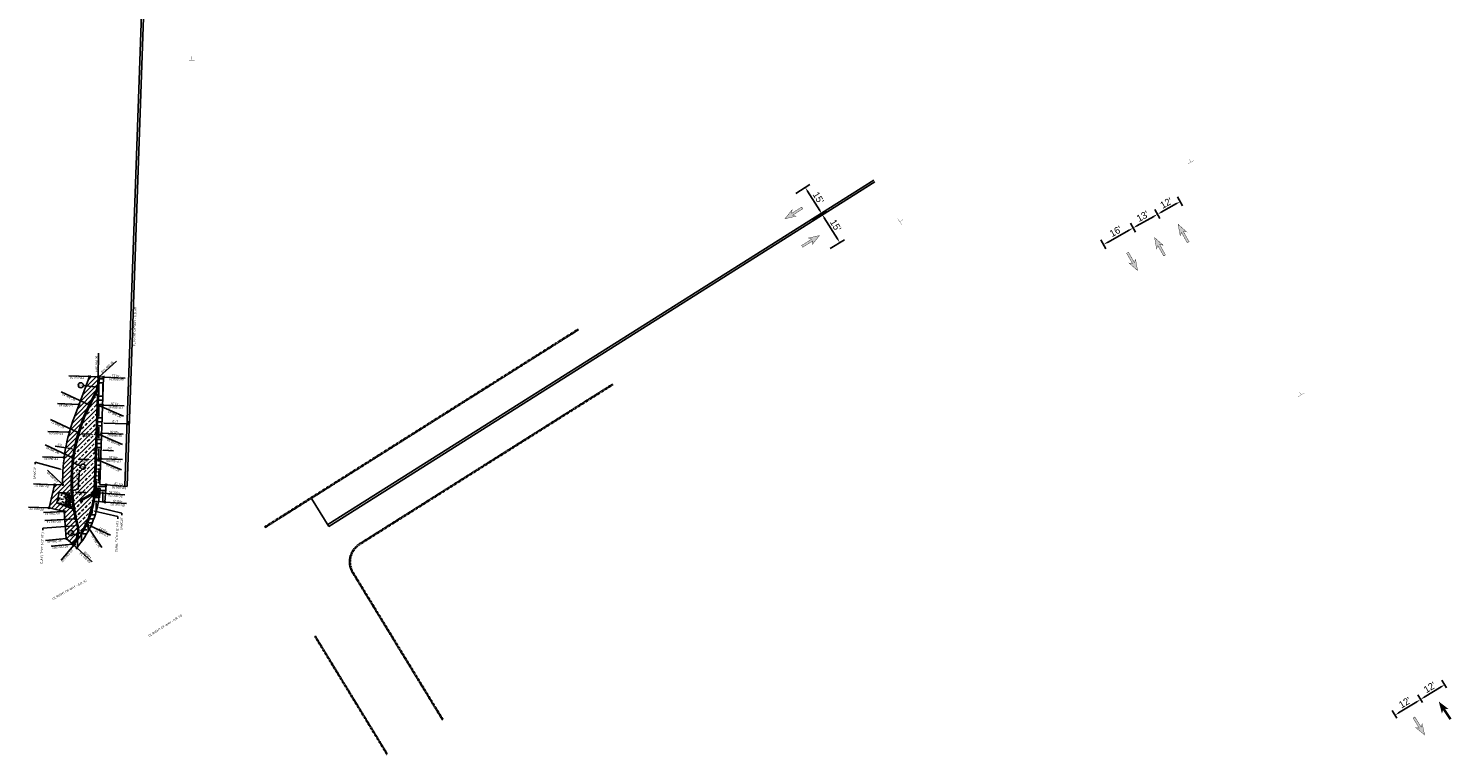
# Model space of a CAD drawing. Header units: feet. Extents: x 158973 to 165016, y 286824 to 289770.
# Tile 1 of 10: x 161341 to 162001, y 288298 to 288634. Entities that reach past the tile are written whole.
import ezdxf
from ezdxf import colors
from ezdxf.entities.mleader import LeaderData, LeaderLine
from ezdxf.math import Vec2, Vec3

# ---------------------------------------------------------------- set-up
doc = ezdxf.new("R2010")
doc.units = ezdxf.units.FT
doc.header["$MEASUREMENT"] = 0
doc.linetypes.add('OhDOT_USTN1', pattern=[0.055, 0.014, -0.041])
doc.linetypes.add('OhDOT_USTN3', pattern=[0.22, 0.165, -0.055])
doc.layers.add('DR_P_Storm_Sewer', color=1, linetype='Continuous', true_color=0xff0000)
for name, color, linetype in [('DT_P_Spot_Elevations', 7, 'Continuous'), ('MT_P_Cells', 7, 'Continuous'), ('MT_P_Temp_Road', 30, 'Continuous'), ('MT_P_Text', 7, 'Continuous'), ('PM_X_Edge_Line', 51, 'Continuous'), ('PV_P_Text', 8, 'Continuous'), ('PV_X_Curb', 23, 'OhDOT_USTN1'), ('PV_X_EOP', 27, 'OhDOT_USTN3'), ('SC_Shading1', 247, 'Continuous')]:
    doc.layers.add(name, color=color, linetype=linetype)
doc.styles.add('Slanted-Normal', font='font31.shx', dxfattribs={"height": 0.1})
doc.styles.get("Standard").update_dxf_attribs({"font": 'arial.ttf'})
doc.styles.add('Style-font31', font='font31.shx')
doc.dimstyles.new('COEC', dxfattribs={"dimscale": 13.9, "dimtxt": 0.18, "dimasz": 0.18, "dimexe": 0.18, "dimexo": 0.0625, "dimgap": 0.09, "dimtad": 1, "dimzin": 0, "dimdsep": 46, "dimtxsty": 'Standard', "dimcen": 0.09, "dimclrd": 256, "dimclre": 256, "dimclrt": 256, "dimaunit": 1, "dimadec": 4, "dimazin": 0, "dimtfac": 1, "dimtofl": 0, "dimtmove": 0, "dimatfit": 3, "dimfxl": 1, "dimtolj": 1, "dimtzin": 0, "dimlwd": -1, "dimlwe": -1, "dimarcsym": 0})

# ---------------------------------------------------------------- blocks, each defined once
blk = doc.blocks.new('*D1088')
at = {"layer": 'Defpoints', "color": 0, "transparency": 16777216}
for p in [(161696.27, 288557.32, 1919.99), (161709.27, 288548.23), (161704.02, 288544.94, 1919.99)]:
    blk.add_point(p, dxfattribs=at)
at = {"layer": 'MT_P_Text', "transparency": 16777216}
for p, q in [((161697.12, 288557.85), (161703.64, 288561.93)), ((161702.58, 288558.91), (161708.21, 288549.93)), ((161704.86, 288545.47), (161711.39, 288549.56))]:
    blk.add_line(p, q, dxfattribs=at)
for points in [[(161702.87, 288559.09), (161702.3, 288558.73), (161701.52, 288560.61)], [(161708.49, 288550.11), (161707.93, 288549.75), (161709.27, 288548.23)]]:
    blk.add_solid(points, dxfattribs=at)
at = {"layer": 'MT_P_Text', "transparency": 16777216, "insert": (161707.6, 288555.8), "char_height": 3.2, "attachment_point": 5, "rotation": 302.05354, "style": 'Style-font31'}
blk.add_mtext("\\A1;15'", dxfattribs=at)
blk = doc.blocks.new('*D1089')
at = {"layer": 'Defpoints', "color": 0, "transparency": 16777216}
for p in [(161704.02, 288544.94, 959.84), (161717.54, 288535.03), (161712.28, 288531.74, 959.84)]:
    blk.add_point(p, dxfattribs=at)
at = {"layer": 'MT_P_Text', "transparency": 16777216}
for p, q in [((161704.86, 288545.47), (161711.39, 288549.56)), ((161710.33, 288546.54), (161716.47, 288536.73)), ((161713.13, 288532.27), (161719.65, 288536.36))]:
    blk.add_line(p, q, dxfattribs=at)
for points in [[(161710.61, 288546.72), (161710.05, 288546.36), (161709.27, 288548.23)], [(161716.76, 288536.91), (161716.19, 288536.55), (161717.54, 288535.03)]]:
    blk.add_solid(points, dxfattribs=at)
at = {"layer": 'MT_P_Text', "transparency": 16777216, "insert": (161715.61, 288543.01), "char_height": 3.2, "attachment_point": 5, "rotation": 302.05354, "style": 'Style-font31'}
blk.add_mtext("\\A1;15'", dxfattribs=at)
blk = doc.blocks.new('*D1093')
at = {"layer": 'Defpoints', "color": 0, "transparency": 16777216}
for p in [(161998.07, 288330.01), (161999.49, 288327.7, 1919.56), (161988.27, 288320.82, 1919.56)]:
    blk.add_point(p, dxfattribs=at)
at = {"layer": 'MT_P_Text', "transparency": 16777216}
for p, q in [((161998.97, 288328.55), (161996.76, 288332.14)), ((161987.75, 288321.67), (161985.55, 288325.26)), ((161988.56, 288324.17), (161996.37, 288328.96))]:
    blk.add_line(p, q, dxfattribs=at)
for points in [[(161988.38, 288324.46), (161988.73, 288323.89), (161986.85, 288323.13)], [(161996.19, 288329.25), (161996.54, 288328.68), (161998.07, 288330.01)]]:
    blk.add_solid(points, dxfattribs=at)
at = {"layer": 'MT_P_Text', "transparency": 16777216, "insert": (161991.1, 288328.78), "char_height": 3.2, "attachment_point": 5, "rotation": 31.51495, "style": 'Style-font31'}
blk.add_mtext("\\A1;12'", dxfattribs=at)
blk = doc.blocks.new('*D1094')
at = {"layer": 'Defpoints', "color": 0, "transparency": 16777216}
for p in [(161986.85, 288323.13), (161988.27, 288320.82, 1919.56), (161976.44, 288313.56, 1919.56)]:
    blk.add_point(p, dxfattribs=at)
at = {"layer": 'MT_P_Text', "transparency": 16777216}
for p, q in [((161987.75, 288321.67), (161985.55, 288325.26)), ((161975.92, 288314.42), (161973.71, 288318.01)), ((161976.73, 288316.92), (161985.15, 288322.08))]:
    blk.add_line(p, q, dxfattribs=at)
for points in [[(161976.55, 288317.2), (161976.9, 288316.64), (161975.02, 288315.87)], [(161984.97, 288322.37), (161985.32, 288321.8), (161986.85, 288323.13)]]:
    blk.add_solid(points, dxfattribs=at)
at = {"layer": 'MT_P_Text', "transparency": 16777216, "insert": (161979.58, 288321.72), "char_height": 3.2, "attachment_point": 5, "rotation": 31.51495, "style": 'Style-font31'}
blk.add_mtext("\\A1;12'", dxfattribs=at)
blk = doc.blocks.new('*D1095')
at = {"layer": 'Defpoints', "color": 0, "transparency": 16777216}
for p in [(161853.56, 288541.81), (161855.14, 288538.97, 1919.56), (161841.48, 288531.31, 1919.56)]:
    blk.add_point(p, dxfattribs=at)
at = {"layer": 'MT_P_Text', "transparency": 16777216}
for p, q in [((161854.66, 288539.85), (161852.33, 288543.99)), ((161840.99, 288532.19), (161838.67, 288536.33)), ((161841.64, 288535.13), (161851.81, 288540.83))]:
    blk.add_line(p, q, dxfattribs=at)
for points in [[(161851.65, 288541.12), (161851.97, 288540.54), (161853.56, 288541.81)], [(161841.47, 288535.42), (161841.8, 288534.83), (161839.89, 288534.15)]]:
    blk.add_solid(points, dxfattribs=at)
at = {"layer": 'MT_P_Text', "transparency": 16777216, "insert": (161845.45, 288540.25), "char_height": 3.2, "attachment_point": 5, "rotation": 29.28021, "style": 'Style-font31'}
blk.add_mtext("\\A1;16'", dxfattribs=at)
blk = doc.blocks.new('*D1096')
at = {"layer": 'Defpoints', "color": 0, "transparency": 16777216}
for p in [(161864.92, 288548.18), (161866.51, 288545.34, 1919.56), (161855.14, 288538.97, 1919.56)]:
    blk.add_point(p, dxfattribs=at)
at = {"layer": 'MT_P_Text', "transparency": 16777216}
for p, q in [((161866.02, 288546.22), (161863.69, 288550.36)), ((161854.66, 288539.85), (161852.33, 288543.99)), ((161855.3, 288542.79), (161863.17, 288547.2))]:
    blk.add_line(p, q, dxfattribs=at)
for points in [[(161863.01, 288547.49), (161863.34, 288546.91), (161864.92, 288548.18)], [(161855.14, 288543.08), (161855.46, 288542.49), (161853.56, 288541.81)]]:
    blk.add_solid(points, dxfattribs=at)
at = {"layer": 'MT_P_Text', "transparency": 16777216, "insert": (161857.96, 288547.26), "char_height": 3.2, "attachment_point": 5, "rotation": 29.28021, "style": 'Style-font31'}
blk.add_mtext("\\A1;13'", dxfattribs=at)
blk = doc.blocks.new('*D1097')
at = {"layer": 'Defpoints', "color": 0, "transparency": 16777216}
for p in [(161875.43, 288554.08), (161877.02, 288551.24, 1919.56), (161866.51, 288545.34, 1919.56)]:
    blk.add_point(p, dxfattribs=at)
at = {"layer": 'MT_P_Text', "transparency": 16777216}
for p, q in [((161876.53, 288552.11), (161874.21, 288556.26)), ((161866.02, 288546.22), (161863.69, 288550.36)), ((161866.66, 288549.16), (161873.69, 288553.1))]:
    blk.add_line(p, q, dxfattribs=at)
for points in [[(161866.5, 288549.45), (161866.82, 288548.87), (161864.92, 288548.18)], [(161873.53, 288553.39), (161873.85, 288552.81), (161875.43, 288554.08)]]:
    blk.add_solid(points, dxfattribs=at)
at = {"layer": 'MT_P_Text', "transparency": 16777216, "insert": (161868.9, 288553.39), "char_height": 3.2, "attachment_point": 5, "rotation": 29.28021, "style": 'Style-font31'}
blk.add_mtext("\\A1;12'", dxfattribs=at)
blk = doc.blocks.new('*D1110')
at = {"layer": 'Defpoints', "color": 0, "transparency": 16777216}
for p in [(161358.33, 288438.77), (161362.27, 288438.08), (161362.46, 288439.17)]:
    blk.add_point(p, dxfattribs=at)
at = {"layer": 'PV_P_Text', "transparency": 16777216}
for p, q in [((161353.65, 288440.7), (161358.52, 288439.86)), ((161358.42, 288439.26), (161358.73, 288441.09)), ((161359.51, 288439.69), (161361.48, 288439.34)), ((161362.36, 288438.58), (161362.68, 288440.41))]:
    blk.add_line(p, q, dxfattribs=at)
for points in [[(161359.54, 288439.85), (161359.48, 288439.52), (161358.52, 288439.86)], [(161361.51, 288439.51), (161361.45, 288439.18), (161362.46, 288439.17)]]:
    blk.add_solid(points, dxfattribs=at)
at = {"layer": 'PV_P_Text', "transparency": 16777216, "insert": (161355.74, 288441.35), "char_height": 1, "attachment_point": 5, "rotation": 170.19321, "style": 'Style-font31'}
blk.add_mtext("\\A1;4.0'", dxfattribs=at)
blk = doc.blocks.new('*D1111')
at = {"layer": 'Defpoints', "color": 0, "transparency": 16777216}
for p in [(161372.86, 288437.71), (161374.86, 288437.64), (161374.9, 288438.74)]:
    blk.add_point(p, dxfattribs=at)
at = {"layer": 'PV_P_Text', "transparency": 16777216}
for p, q in [((161371.9, 288438.84), (161370.9, 288438.88)), ((161372.88, 288438.21), (161372.94, 288440.06)), ((161374.88, 288438.14), (161374.94, 288439.99)), ((161375.9, 288438.7), (161380.77, 288438.53))]:
    blk.add_line(p, q, dxfattribs=at)
for points in [[(161371.9, 288439.01), (161371.89, 288438.68), (161372.9, 288438.81)], [(161375.9, 288438.87), (161375.89, 288438.53), (161374.9, 288438.74)]]:
    blk.add_solid(points, dxfattribs=at)
at = {"layer": 'PV_P_Text', "transparency": 16777216, "insert": (161378.87, 288439.6), "char_height": 1, "attachment_point": 5, "rotation": 177.98341, "style": 'Style-font31'}
blk.add_mtext("\\A1;2.0'", dxfattribs=at)
blk = doc.blocks.new('500')
at = {"color": 0, "linetype": 'ByBlock'}
for p, q in [((-0.054, 0), (0.054, 0)), ((0, 0.054), (0, -0.054))]:
    blk.add_line(p, q, dxfattribs=at)
blk = doc.blocks.new('*D1112')
at = {"layer": 'Defpoints', "color": 0, "transparency": 16777216}
for p in [(161375.3, 288450.29), (161387.46, 288449.86), (161387.5, 288450.96)]:
    blk.add_point(p, dxfattribs=at)
at = {"layer": 'PV_P_Text', "transparency": 16777216}
for p, q in [((161375.32, 288450.79), (161375.39, 288452.63)), ((161376.34, 288451.35), (161386.5, 288450.99)), ((161387.48, 288450.36), (161387.54, 288452.2))]:
    blk.add_line(p, q, dxfattribs=at)
for points in [[(161376.35, 288451.51), (161376.33, 288451.18), (161375.34, 288451.38)], [(161386.51, 288451.16), (161386.5, 288450.82), (161387.5, 288450.96)]]:
    blk.add_solid(points, dxfattribs=at)
at = {"layer": 'PV_P_Text', "transparency": 16777216, "insert": (161381.46, 288452.17), "char_height": 1, "attachment_point": 5, "rotation": 177.98341, "style": 'Style-font31'}
blk.add_mtext("\\A1;12.2'", dxfattribs=at)

msp = doc.modelspace()

# ---------------------------------------------------------------- hatches: boundary and pattern name
at = {"layer": 'DR_P_Storm_Sewer'}
h = msp.add_hatch(color=256, dxfattribs=at)
h.dxf.hatch_style = 1
h.paths.add_polyline_path([(161372.281, 288420.543), (161373.777, 288420.432), (161373.556, 288417.441), (161372.06, 288417.551)])
at = {"layer": 'MT_P_Cells', "true_color": 0x00b3b3}
h = msp.add_hatch(color=132, dxfattribs=at)
h.dxf.hatch_style = 1
h.paths.add_polyline_path([(161692.09, 288546.088), (161697.249, 288547.27), (161695.745, 288547.787), (161700.407, 288550.706), (161699.876, 288551.554), (161695.215, 288548.635), (161695.406, 288550.213)])
h = msp.add_hatch(color=132, dxfattribs=at)
h.dxf.hatch_style = 1
h.paths.add_polyline_path([(161874.454, 288543.495), (161875.386, 288538.285), (161875.975, 288539.762), (161878.665, 288534.965), (161879.537, 288535.454), (161876.847, 288540.251), (161878.414, 288539.983)])
h = msp.add_hatch(color=132, dxfattribs=at)
h.dxf.hatch_style = 1
h.paths.add_polyline_path([(161708.148, 288538.343), (161702.989, 288537.161), (161704.493, 288536.644), (161699.831, 288533.725), (161700.362, 288532.878), (161705.023, 288535.797), (161704.832, 288534.218)])
h = msp.add_hatch(color=132, dxfattribs=at)
h.dxf.hatch_style = 1
h.paths.add_polyline_path([(161863.515, 288537.362), (161864.446, 288532.151), (161865.036, 288533.628), (161867.726, 288528.831), (161868.598, 288529.32), (161865.908, 288534.117), (161867.475, 288533.85)])
h = msp.add_hatch(color=132, dxfattribs=at)
h.dxf.hatch_style = 1
h.paths.add_polyline_path([(161855.65, 288522.06), (161854.718, 288527.27), (161854.129, 288525.793), (161851.439, 288530.59), (161850.567, 288530.101), (161853.257, 288525.304), (161851.69, 288525.572)])
h = msp.add_hatch(color=132, dxfattribs=at)
h.dxf.hatch_style = 1
h.paths.add_polyline_path([(161995.491, 288321.977), (161996.796, 288316.848), (161997.277, 288318.363), (162000.306, 288313.772), (162001.141, 288314.323), (161998.112, 288318.914), (161999.694, 288318.76)])
h = msp.add_hatch(color=132, dxfattribs=at)
h.dxf.hatch_style = 1
h.paths.add_polyline_path([(161988.778, 288306.714), (161987.645, 288311.884), (161987.114, 288310.385), (161984.239, 288315.074), (161983.386, 288314.551), (161986.261, 288309.862), (161984.684, 288310.069)])
at = {"layer": 'SC_Shading1'}
h = msp.add_hatch(dxfattribs=at)
h.set_pattern_fill('ANSI31', color=256, scale=12)
h.set_pattern_definition([(45, (-24.7496, -413.7936), (-1.060660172, 1.060660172), [])])
edge = h.paths.add_edge_path()
edge.add_line((161357.88, 288410.374), (161350.786, 288412.03))
edge.add_line((161350.786, 288412.03), (161353.287, 288422.742))
edge.add_line((161353.287, 288422.742), (161357.113, 288422.813))
edge.add_arc((161441.599, 288424.373), 84.5, 159.328365, 181.058055, ccw=False)
edge.add_line((161362.539, 288454.203), (161369.595, 288472.905))
edge.add_line((161369.595, 288472.905), (161373.593, 288472.764))
edge.add_line((161373.593, 288472.764), (161373.495, 288469.983))
edge.add_arc((161364.001, 288470.317), 9.5, 332.983408, 357.983408, ccw=False)
edge.add_line((161372.464, 288466.002), (161369.883, 288460.94))
edge.add_arc((161441.599, 288424.373), 80.5, 152.983408, 183.955749)
edge.add_line((161361.29, 288418.82), (161355.527, 288419.139))
edge.add_line((161355.527, 288419.139), (161354.39, 288414.27))
edge.add_line((161354.39, 288414.27), (161362.146, 288411.432))
edge.add_arc((161441.599, 288424.373), 80.5, 189.251126, 194.829994)
edge.add_arc((161354.597, 288401.338), 9.5, -40.558096, 14.829994, ccw=False)
edge.add_line((161361.814, 288395.161), (161358.775, 288397.761))
edge.add_line((161358.775, 288397.761), (161357.88, 288410.374))
h = msp.add_hatch(dxfattribs=at)
h.set_pattern_fill('EARTH', color=256, scale=20, angle=90)
h.set_pattern_definition([(90, (-382.3224, -335.6193), (-5, 5), [5, -5]), (90, (-384.1974, -335.6193), (-5, 5), [5, -5]), (90, (-386.0724, -335.6193), (-5, 5), [5, -5]), (180, (-386.6974, -334.9943), (-5, -5), [5, -5]), (180, (-386.6974, -333.1193), (-5, -5), [5, -5]), (180, (-386.6974, -331.2443), (-5, -5), [5, -5])])
edge = h.paths.add_edge_path()
edge.add_line((161372.259, 288420.667), (161374.092, 288472.747))
edge.add_line((161374.092, 288472.747), (161376.091, 288472.676))
edge.add_line((161376.091, 288472.676), (161374.338, 288422.898))
edge.add_line((161374.338, 288422.898), (161377.27, 288422.681))
edge.add_line((161377.27, 288422.681), (161376.68, 288414.703))
edge.add_line((161376.68, 288414.703), (161373.688, 288414.924))
edge.add_arc((161330.285, 288422.145), 44, 319.441904, 350.554594, ccw=False)
edge.add_line((161363.713, 288393.535), (161362.194, 288394.835))
edge.add_arc((161330.285, 288422.145), 42, 319.441904, 357.983408)
h = msp.add_hatch(dxfattribs=at)
h.set_pattern_fill('ANSI33', color=256, scale=12)
h.set_pattern_definition([(45, (-66.572, -396.7536), (-2.121320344, 2.121320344), []), (45, (-64.4508, -396.7536), (-2.121320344, 2.121320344), [1.5, -0.75])])
edge = h.paths.add_edge_path()
edge.add_line((161372.304, 288464.588), (161373.304, 288464.553))
edge.add_line((161373.304, 288464.553), (161371.759, 288420.684))
edge.add_arc((161330.285, 288422.145), 41.5, 327.833409, 357.983408, ccw=False)
edge.add_line((161365.415, 288400.051), (161364.568, 288400.583))
edge.add_arc((161354.597, 288401.338), 10, 355.672906, 374.829994)
edge.add_arc((161442.345, 288424.43), 80.736, 150.172363, 194.73358, ccw=False)
h = msp.add_hatch(dxfattribs=at)
h.set_pattern_fill('AR-CONC', color=256, scale=0.5, angle=90)
h.set_pattern_definition([(140, (-104.9605, -502.3458), (0.313760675, 3.586300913), [0.375, -4.125]), (85, (-104.9605, -502.346), (-3.76096067, -0.69375667), [0.3, -3.3]), (190.4514445, (-104.9343, -502.047), (-3.447199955, 2.892544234), [0.31870096, -3.50571056]), (136.1842, (-105.9605, -502.346), (0.827596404, 5.336206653), [0.5625, -6.1875]), (186.6356355, (-105.8915, -501.901), (-4.870593, 4.67330973), [0.47805171, -5.2585688]), (81.184164, (-105.9605, -502.346), (-4.870593, 4.673309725), [0.45, -4.950000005]), (111, (-105.7105, -501.8458), (2.013094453, 2.98453526), [0.375, -4.125]), (56, (-105.7105, -501.846), (-3.625750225, 1.21657666), [0.3, -3.3]), (161.4514447, (-105.5427, -501.597), (-1.612655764, 4.201111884), [0.31870095, -3.50571056]), (127.5, (-104.9605, -502.3458), (-1.664469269, 0.0607992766), [0, -3.26, 0, -3.35, 0, -3.3125]), (97.5, (-104.9605, -502.3458), (-1.972058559, 1.315347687), [0, -1.91, 0, -3.185, 0, -1.2625]), (57.5, (-104.9605, -503.4608), (0.1127743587, 2.669112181), [0, -1.25, 0, -3.9, 0, -5.175]), (47.5, (-104.9605, -503.9608), (-0.500524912, 2.915930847), [0, -1.625, 0, -2.59, 0, -3.675])])
edge = h.paths.add_edge_path()
edge.add_arc((161441.599, 288424.373), 80.5, 183.955749, 189.251126)
edge.add_line((161362.146, 288411.432), (161354.39, 288414.27))
edge.add_line((161354.39, 288414.27), (161355.527, 288419.139))
edge.add_line((161355.527, 288419.139), (161361.29, 288418.82))
h = msp.add_hatch(dxfattribs=at)
h.set_pattern_fill('HEX', color=256, scale=2)
h.set_pattern_definition([(0, (-94.99083, -498.3702), (0, 0.4330127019), [0.25, -0.5]), (120, (-94.99083, -498.3702), (-0.375, -0.21650635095), [0.25, -0.5]), (60, (-94.74083, -498.3702), (-0.375, 0.21650635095), [0.25, -0.5])])
h.paths.add_polyline_path([(161359.422, 288418.229), (161361.369, 288417.775), (161360.233, 288412.905), (161358.285, 288413.36)])

# ---------------------------------------------------------------- linework, layer by layer
at = {"color": 0, "linetype": 'ByBlock'}
for p, q in [((161370.052, 288473.331, 960.097), (161369.138, 288472.479, 960.097)), ((161370.021, 288472.448, 960.097), (161369.169, 288473.362, 960.097)), ((161373.143, 288472.33, 960.245), (161374.042, 288473.198, 960.245)), ((161374.027, 288472.314, 960.245), (161373.159, 288473.214, 960.245)), ((161373.468, 288472.77, 960.264), (161374.717, 288472.723, 960.264)), ((161374.069, 288472.122, 960.264), (161374.116, 288473.371, 960.264)), ((161375.629, 288472.255, 960.339), (161376.553, 288473.097, 960.339)), ((161375.67, 288473.138, 960.339), (161376.512, 288472.214, 960.339)), ((161365.189, 288460.44, 960.449), (161364.274, 288459.588, 960.449)), ((161365.158, 288459.557, 960.449), (161364.305, 288460.472, 960.449)), ((161375.175, 288459.204, 960.448), (161376.089, 288460.057, 960.448)), ((161375.206, 288460.088, 960.448), (161376.058, 288459.173, 960.448)), ((161360.673, 288447.538, 960.683), (161359.758, 288446.685, 960.683)), ((161360.641, 288446.654, 960.683), (161359.789, 288447.569, 960.683)), ((161374.715, 288446.159, 960.524), (161375.63, 288447.011, 960.524)), ((161374.746, 288447.042, 960.524), (161375.599, 288446.128, 960.524)), ((161358.27, 288435.764, 960.892), (161357.356, 288434.912, 960.892)), ((161358.239, 288434.881, 960.892), (161357.387, 288435.795, 960.892)), ((161374.298, 288434.315, 960.601), (161375.213, 288435.167, 960.601)), ((161374.329, 288435.198, 960.601), (161375.182, 288434.284, 960.601)), ((161353.745, 288423.168, 961.075), (161352.83, 288422.316, 961.075)), ((161353.713, 288422.285, 961.075), (161352.861, 288423.2, 961.075)), ((161357.738, 288422.826, 961.055), (161356.488, 288422.8, 961.055)), ((161357.126, 288422.188, 961.055), (161357.1, 288423.438, 961.055)), ((161376.796, 288422.273, 960.818), (161377.744, 288423.089, 960.818)), ((161376.862, 288423.154, 960.818), (161377.678, 288422.207, 960.818)), ((161351.243, 288412.457, 961.224), (161350.329, 288411.604, 961.224)), ((161351.212, 288411.573, 961.224), (161350.36, 288412.488, 961.224)), ((161358.346, 288409.958, 961.089), (161357.414, 288410.791, 961.089)), ((161358.296, 288410.84, 961.089), (161357.463, 288409.908, 961.089)), ((161376.208, 288414.292, 960.918), (161377.151, 288415.113, 960.918)), ((161376.27, 288415.174, 960.918), (161377.09, 288414.231, 960.918)), ((161369.574, 288403.335, 960.967), (161370.749, 288403.762, 960.967)), ((161369.948, 288404.136, 960.967), (161370.375, 288402.961, 960.967)), ((161359.256, 288397.362, 961.358), (161358.294, 288398.161, 961.358)), ((161359.174, 288398.242, 961.358), (161358.376, 288397.281, 961.358)), ((161362.296, 288394.762, 961.165), (161361.332, 288395.559, 961.165)), ((161362.212, 288395.642, 961.165), (161361.416, 288394.679, 961.165)), ((161362.998, 288394.725, 961.132), (161361.751, 288394.637, 961.132)), ((161362.331, 288395.304, 961.132), (161362.419, 288394.057, 961.132)), ((161363.089, 288393.511, 961.143), (161364.338, 288393.559, 961.143)), ((161363.689, 288394.16, 961.143), (161363.737, 288392.91, 961.143))]:
    msp.add_line(p, q, dxfattribs=at)
at = {"layer": 'DR_P_Storm_Sewer', "flags": 128}
for points in [[(161365.107, 288415.316), (161366.754, 288416.479)], [(161371.453, 288418.387), (161367.016, 288416.052), (161365.396, 288414.908)], [(161371.496, 288418.975), (161366.754, 288416.479)], [(161371.665, 288421.257), (161374.491, 288421.048), (161374.171, 288416.726), (161371.346, 288416.935), (161371.665, 288421.257)], [(161372.287, 288418.826), (161372.148, 288418.753)], [(161365.396, 288414.908), (161365.107, 288415.316)]]:
    msp.add_lwpolyline(points, dxfattribs=at)
msp.add_lwpolyline([(161372.281, 288420.543), (161373.777, 288420.432), (161373.556, 288417.441), (161372.06, 288417.551)], close=True, dxfattribs=at)
at = {"layer": 'DR_P_Storm_Sewer', "const_width": 0.5, "flags": 128}
msp.add_lwpolyline([(161364.819, 288415.725), (161365.684, 288414.499)], dxfattribs=at)
at = {"layer": 'DT_P_Spot_Elevations', "color": 7, "linetype": 'Continuous', "lineweight": -3}
for p, q in [((161373.593, 288472.764, 960.245), (161373.789, 288483.707, 960.245)), ((161374.092, 288472.747, 960.264), (161382.032, 288480.117, 960.264)), ((161369.595, 288472.905, 960.097), (161359.911, 288473.246, 960.097)), ((161376.091, 288472.676, 960.339), (161386.104, 288472.21, 960.339)), ((161364.731, 288460.014, 960.449), (161354.674, 288460.368, 960.449)), ((161375.632, 288459.631, 960.448), (161385.657, 288459.278, 960.448)), ((161360.215, 288447.112, 960.683), (161350.19, 288447.465, 960.683)), ((161375.172, 288446.585, 960.524), (161385.186, 288446.232, 960.524)), ((161357.813, 288435.338, 960.892), (161347.772, 288435.691, 960.892)), ((161357.113, 288422.813, 961.055), (161350.138, 288429.505, 961.055)), ((161374.755, 288434.741, 960.601), (161384.801, 288434.388, 960.601)), ((161353.287, 288422.742, 961.075), (161343.587, 288423.084, 961.075)), ((161377.27, 288422.681, 960.818), (161387.262, 288421.934, 960.818)), ((161350.786, 288412.03, 961.224), (161341.26, 288412.366, 961.224)), ((161357.88, 288410.374, 961.089), (161348.244, 288409.835, 961.089)), ((161376.68, 288414.703, 960.918), (161386.683, 288414.006, 960.918)), ((161370.162, 288403.548, 960.967), (161379.276, 288399.292, 960.967)), ((161358.775, 288397.761, 961.358), (161349.229, 288396.877, 961.358)), ((161361.814, 288395.161, 961.165), (161351.78, 288394.211, 961.165)), ((161362.375, 288394.681, 961.132), (161356.362, 288387.751, 961.132)), ((161363.713, 288393.535, 961.143), (161370.736, 288387.032, 961.143))]:
    msp.add_line(p, q, dxfattribs=at)
at = {"layer": 'MT_P_Cells', "color": 1, "const_width": 0.1, "flags": 128}
for points, elevation in [([(161416.723, 288621.357), (161416.664, 288619.665)], 960.563), ([(161414.953, 288619.725), (161418.374, 288619.605)], 960.563), ([(161746.236, 288543.287), (161744.409, 288546.182)], 960.461), ([(161746.754, 288545.638), (161745.322, 288544.735)], 960.461)]:
    msp.add_lwpolyline(points, dxfattribs=dict(at, elevation=elevation))
for points in [[(161881.884, 288573.231), (161878.965, 288571.442)], [(161879.54, 288573.779), (161880.424, 288572.337)], [(161933.008, 288465.296), (161930.09, 288463.507)], [(161930.665, 288465.844), (161931.549, 288464.402)]]:
    msp.add_lwpolyline(points, dxfattribs=at)
at = {"layer": 'MT_P_Cells', "const_width": 0.16, "flags": 128}
for points, elevation in [([(161692.09, 288546.088), (161697.249, 288547.27), (161695.745, 288547.787), (161700.407, 288550.706), (161699.876, 288551.554), (161695.215, 288548.635), (161695.406, 288550.213), (161692.09, 288546.088)], 960.063), ([(161874.454, 288543.495), (161875.386, 288538.285), (161875.975, 288539.762), (161878.665, 288534.965), (161879.537, 288535.454), (161876.847, 288540.251), (161878.414, 288539.983), (161874.454, 288543.495)], 960.265), ([(161708.148, 288538.343), (161702.989, 288537.161), (161704.493, 288536.644), (161699.831, 288533.725), (161700.362, 288532.878), (161705.023, 288535.797), (161704.832, 288534.218), (161708.148, 288538.343)], 960.063), ([(161863.515, 288537.362), (161864.446, 288532.151), (161865.036, 288533.628), (161867.726, 288528.831), (161868.598, 288529.32), (161865.908, 288534.117), (161867.475, 288533.85), (161863.515, 288537.362)], 960.265), ([(161855.65, 288522.06), (161854.718, 288527.27), (161854.129, 288525.793), (161851.439, 288530.59), (161850.567, 288530.101), (161853.257, 288525.304), (161851.69, 288525.572), (161855.65, 288522.06)], 960.265), ([(161995.491, 288321.977), (161996.796, 288316.848), (161997.277, 288318.363), (162000.306, 288313.772), (162001.141, 288314.323), (161998.112, 288318.914), (161999.694, 288318.76), (161995.491, 288321.977)], -958.236), ([(161988.778, 288306.714), (161987.645, 288311.884), (161987.114, 288310.385), (161984.239, 288315.074), (161983.386, 288314.551), (161986.261, 288309.862), (161984.684, 288310.069), (161988.778, 288306.714)], -958.236)]:
    msp.add_lwpolyline(points, dxfattribs=dict(at, elevation=elevation))
at = {"layer": 'MT_P_Temp_Road', "flags": 128}
for points in [[(161369.595, 288472.905), (161362.539, 288454.203)], [(161369.595, 288472.905), (161374.092, 288472.747)], [(161372.259, 288420.667), (161374.092, 288472.747)], [(161373.495, 288469.983), (161373.593, 288472.764)], [(161374.092, 288472.747), (161376.091, 288472.676)], [(161374.338, 288422.898), (161376.091, 288472.676)], [(161369.883, 288460.94), (161372.464, 288466.002)], [(161370.329, 288460.713), (161372.909, 288465.775)], [(161371.759, 288420.684), (161373.304, 288464.553)], [(161372.304, 288464.588), (161373.304, 288464.553)], [(161353.287, 288422.742), (161357.113, 288422.813)], [(161374.338, 288422.898), (161377.27, 288422.681)], [(161353.287, 288422.742), (161350.786, 288412.03)], [(161355.527, 288419.139), (161354.39, 288414.27)], [(161361.881, 288417.655), (161355.527, 288419.139)], [(161355.527, 288419.139), (161361.29, 288418.82)], [(161359.422, 288418.229), (161358.285, 288413.36)], [(161361.369, 288417.775), (161360.233, 288412.905)], [(161376.68, 288414.703), (161377.27, 288422.681)], [(161357.88, 288410.374), (161350.786, 288412.03)], [(161362.503, 288412.375), (161354.39, 288414.27)], [(161354.39, 288414.27), (161362.146, 288411.432)], [(161358.775, 288397.761), (161357.88, 288410.374)], [(161373.688, 288414.924), (161376.68, 288414.703)], [(161361.814, 288395.161), (161358.775, 288397.761)], [(161364.568, 288400.583), (161365.415, 288400.051)], [(161361.814, 288395.161), (161362.194, 288394.835)], [(161362.194, 288394.835), (161363.713, 288393.535)]]:
    msp.add_lwpolyline(points, dxfattribs=at)
at = {"layer": 'MT_P_Temp_Road', "elevation": 961.038, "flags": 128}
for points in [[(161361.8, 288418.701), (161361.29, 288418.82)], [(161362.673, 288411.309), (161362.146, 288411.432)]]:
    msp.add_lwpolyline(points, dxfattribs=at)
at = {"layer": 'MT_P_Temp_Road'}
for centre, radius, start, end in [((161364.001, 288470.317), 9.5, 332.983408, 357.983408), ((161364.001, 288470.317), 10, 332.983408, 357.983408), ((161441.599, 288424.373), 80.5, 152.983408, 194.829994), ((161441.599, 288424.373), 80, 152.983408, 194.829994), ((161441.599, 288424.373), 84.5, 159.328365, 181.058055), ((161330.285, 288422.145), 42, 319.441904, 357.983408), ((161330.285, 288422.145), 41.5, 327.833409, 357.983408), ((161330.285, 288422.145), 44, 319.441904, 350.554594), ((161354.597, 288401.338), 9.5, 319.441904, 14.829994), ((161354.597, 288401.338), 10, 319.441904, 14.829994)]:
    msp.add_arc(centre, radius, start, end, dxfattribs=at)
at = {"layer": 'PM_X_Edge_Line', "flags": 128}
for points in [[(161398.173, 288768.281), (161385.989, 288422.234)], [(161399.173, 288768.245), (161386.988, 288422.199)], [(161480.078, 288404.243), (161733.32, 288564.024)], [(161480.612, 288403.398), (161733.854, 288563.179)]]:
    msp.add_lwpolyline(points, dxfattribs=at)
at = {"layer": 'PM_X_Edge_Line', "color": 7, "flags": 128}
msp.add_lwpolyline([(161480.612, 288403.398), (161480.612, 288403.398), (161472.451, 288416.332)], dxfattribs=at)
at = {"layer": 'PV_P_Text', "linetype": 'Continuous', "lineweight": -3}
for p, q in [((161369.339, 288459.852), (161356.496, 288465.874)), ((161373.133, 288459.719), (161385.29, 288454.503)), ((161364.334, 288446.967), (161351.491, 288452.989)), ((161372.674, 288446.673), (161384.83, 288441.457)), ((161361.829, 288435.196), (161348.987, 288441.218)), ((161364.268, 288420.756), (161364.912, 288429.461)), ((161372.257, 288434.829), (161384.413, 288429.613)), ((161371.672, 288419.084), (161385.973, 288418.026)), ((161363.023, 288406.877), (161348.854, 288406.201)), ((161367.896, 288404.605), (161375.313, 288393.652))]:
    msp.add_line(p, q, dxfattribs=at)
at = {"layer": 'PV_P_Text', "flags": 128}
for points in [[(161373.197, 288467.936), (161366.724, 288468.723)], [(161362.051, 288432.865), (161365.398, 288431.551)], [(161361.225, 288419.856), (161364.268, 288420.756)], [(161371.505, 288419.096), (161371.672, 288419.084)], [(161364.346, 288399.111), (161362.045, 288399.929)]]:
    msp.add_lwpolyline(points, dxfattribs=at)
at = {"layer": 'PV_P_Text', "linetype": 'ByBlock', "lineweight": -2}
for points in [[(161370.458, 288446.135), (161365.722, 288446.302)], [(161369.19, 288434.458), (161364.455, 288434.625)], [(161367.876, 288419.17), (161363.141, 288419.337)]]:
    msp.add_lwpolyline(points, dxfattribs=at)
at = {"layer": 'PV_P_Text'}
for centre in [(161365.532, 288468.868), (161366.515, 288431.113), (161360.914, 288400.331)]:
    msp.add_circle(centre, 1.2, dxfattribs=at)
for points in [[(161370.465, 288446.343), (161371.707, 288446.091), (161370.45, 288445.927)], [(161369.198, 288434.666), (161370.44, 288434.414), (161369.183, 288434.25)], [(161367.884, 288419.378), (161369.126, 288419.126), (161367.869, 288418.962)]]:
    msp.add_solid(points, dxfattribs=at)
at = {"layer": 'PV_X_Curb', "flags": 128}
for points, elevation in [([(161450.745, 288403.241), (161596.143, 288494.979)], 961.478), ([(161473.993, 288352.316), (161507.413, 288297.608)], 961.737)]:
    msp.add_lwpolyline(points, dxfattribs=dict(at, elevation=elevation))
for points in [[(161495.034, 288395.006), (161612.395, 288469.054)], [(161491.996, 288382.019), (161533.675, 288313.792)]]:
    msp.add_lwpolyline(points, dxfattribs=at)
at = {"layer": 'PV_X_Curb'}
msp.add_arc((161500.103, 288386.971), 9.5, 122.249535, 211.420186, dxfattribs=at)
at = {"layer": 'PV_X_EOP', "flags": 128}
for points, elevation in [([(161450.943, 288402.761), (161596.341, 288494.499)], 961.213), ([(161474.326, 288352.66), (161507.746, 288297.952)], 961.505)]:
    msp.add_lwpolyline(points, dxfattribs=dict(at, elevation=elevation))
for points in [[(161494.767, 288395.428), (161612.128, 288469.477)], [(161491.569, 288381.758), (161533.248, 288313.531)]]:
    msp.add_lwpolyline(points, dxfattribs=at)
at = {"layer": 'PV_X_EOP'}
msp.add_arc((161500.103, 288386.971), 10, 122.249535, 211.420186, dxfattribs=at)

# ---------------------------------------------------------------- block references
at = {"layer": 'PV_P_Text', "linetype": 'Continuous', "lineweight": -3, "xscale": 11.50081217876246, "yscale": 11.50081217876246, "zscale": 11.50081217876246}
for p, rotation in [((161369.339, 288459.852), 199.8777950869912), ((161373.133, 288459.719), 21.77720742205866), ((161364.334, 288446.967), 199.8777950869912), ((161372.674, 288446.673), 21.77720742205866), ((161361.829, 288435.196), 199.8777950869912), ((161372.257, 288434.829), 21.77720742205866), ((161361.225, 288419.856), 217.6384303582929), ((161371.672, 288419.084), 40.77050244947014), ((161363.023, 288406.877), 227.7344379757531), ((161367.896, 288404.605), 349.1055244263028)]:
    msp.add_blockref('500', p, dxfattribs=dict(at, rotation=rotation))

# ---------------------------------------------------------------- texts
at = {"layer": 'DT_P_Spot_Elevations', "color": 7, "linetype": 'Continuous', "lineweight": -3, "char_height": 1, "style": 'Slanted-Normal'}
for s, insert, attachment_point, rotation in [('EBC-960.25', (161373.383, 288475.018, 960.245), 7, 88.97459), ('EFL-960.26', (161375.571, 288474.461, 960.264), 7, 42.86819), ('EP-960.10', (161363.727, 288472.361, 960.097), 5, 177.983408), ('EP-960.34\\P+26.11', (161382.085, 288472.397, 960.339), 5, 177.334256), ('EP-960.45', (161358.677, 288459.477, 960.449), 5, 177.983408), ('EP-960.45\\P+13.05', (161381.628, 288459.419, 960.448), 5, 177.983408), ('EP-960.68', (161354.177, 288446.574, 960.683), 5, 177.983408), ('EP-960.52\\P+00.00', (161381.169, 288446.374, 960.524), 5, 177.983408), ('EP-960.89', (161351.766, 288434.8, 960.892), 5, 177.983408), ('EP-960.60\\P+88.15', (161380.752, 288434.53, 960.601), 5, 177.983408), ('EP-961.06', (161352.384, 288426.31, 961.055), 5, 136.185742), ('EP-960.82\\P+76.18', (161383.253, 288422.234, 960.818), 5, 175.727848), ('EP-961.07', (161347.411, 288422.199, 961.075), 5, 177.983408), ('EP-961.22', (161344.998, 288411.484, 961.224), 5, 177.983408), ('EP-961.09', (161355.647, 288409.999, 961.089), 3, 3.202127), ('EP-960.92\\P+68.19', (161382.665, 288414.286, 960.918), 5, 176.016566), ('EP-961.36', (161356.558, 288397.305, 961.358), 3, 5.294261), ('EP-960.97\\P+56.81', (161375.598, 288401.009, 960.967), 5, 154.966476), ('EBC-961.16', (161359.598, 288394.7, 961.165), 3, 5.404967), ('EFL-961.13', (161361.089, 288392.817, 961.132), 3, 49.052749), ('EP-961.14\\P+46.58', (161368.116, 288389.458, 961.143), 5, 137.198269)]:
    msp.add_mtext(s, dxfattribs=dict(at, insert=insert, attachment_point=attachment_point, rotation=rotation))
at = {"layer": 'PV_P_Text', "linetype": 'Continuous', "lineweight": -3, "char_height": 1, "attachment_point": 5, "style": 'Slanted-Normal'}
for s, insert, rotation in [('CL RIGHT OF WAY - U.S. 68', (161390.55, 288496.033), 87.983408), ('C', (161365.532, 288468.868), 87.983408), ('BC-960.60', (161359.887, 288463.456), 154.877795), ('BC-960.49', (161381.254, 288455.418), 156.777207), ('BC-960.72', (161354.883, 288450.57), 154.877795), ('1.00%', (161368.143, 288445.369), 177.983408), ('BC-960.56', (161380.795, 288442.372), 156.777207), ('BC-960.82', (161352.378, 288438.8), 154.877795), ('1.00%', (161366.876, 288433.692), 177.983408), ('B', (161366.515, 288431.113), 87.983408), ('BC-960.64', (161380.378, 288430.529), 156.777207), ('BC-960.91', (161363.862, 288425.43), 85.770502), ('1.00%', (161365.562, 288418.404), 177.983408), ('BC-960.73', (161381.682, 288417.592), 175.770502), ('T-960.65', (161381.345, 288419.121), 175.770502), ('BC-961.14', (161352.983, 288405.647), 182.734438), ('A', (161360.914, 288400.331), 87.983408), ('BC-961.01', (161372.41, 288396.601), 124.105524), ('CL RIGHT OF WAY - S.R. 67', (161360.32, 288374.09), 28.687499), ('CL RIGHT OF WAY - S.R. 53', (161404.663, 288357.389), 32.249535)]:
    msp.add_mtext(s, dxfattribs=dict(at, insert=insert, rotation=rotation))

# ---------------------------------------------------------------- dimensions: what is measured, and where the dimension line sits
at = {"layer": 'MT_P_Text'}
for p1, p2, distance, text, picture, middle in [((161696.268, 288557.316, 960.063), (161704.015, 288544.943, 960.063), 6.2, "15'", '*D1088', (161707.6, 288555.8, -959.922)), ((161866.506, 288545.344, 960.265), (161877.022, 288551.241, 960.265), 3.249, "12'", '*D1097', (161868.904, 288553.395, -959.299)), ((161704.015, 288544.943, 960.063), (161712.281, 288531.743, 960.063), 6.2, "15'", '*D1089', (161715.606, 288543.013, 0.225)), ((161855.144, 288538.973, 960.265), (161866.506, 288545.344, 960.265), 3.249, "13'", '*D1096', (161857.965, 288547.261, -959.299)), ((161841.482, 288531.313, 960.265), (161855.144, 288538.973, 960.265), 3.249, "16'", '*D1095', (161845.453, 288540.245, -959.299)), ((161988.27, 288320.818, 961.328), (161999.488, 288327.697, 961.328), 2.71, "12'", '*D1093', (161991.103, 288328.784, -958.236)), ((161976.438, 288313.564, 961.328), (161988.27, 288320.818, 961.328), 2.71, "12'", '*D1094', (161979.578, 288321.718, -958.236))]:
    dim = msp.add_aligned_dim(p1=p1, p2=p2, distance=distance, text=text, dimstyle='COEC', override={"dimscale": 20, "dimtxt": 0.16, "dimasz": 0.1, "dimexe": 0.125, "dimexo": 0.05, "dimgap": 0.05, "dimtxsty": 'Style-font31'}, dxfattribs=at)
    dim.commit()
    dim.dimension.update_dxf_attribs({"geometry": picture, "text_midpoint": middle})
at = {"layer": 'PV_P_Text'}
for p1, p2, text, picture, middle in [((161375.303, 288450.288), (161387.462, 288449.86), "12.2'", '*D1112', (161381.456, 288452.168)), ((161372.859, 288437.712), (161374.858, 288437.642), "2.0'", '*D1111', (161378.869, 288439.597))]:
    dim = msp.add_aligned_dim(p1=p1, p2=p2, distance=1.096, text=text, dimstyle='COEC', override={"dimscale": 10, "dimtxt": 0.1, "dimasz": 0.1, "dimexe": 0.125, "dimexo": 0.05, "dimgap": 0.05, "dimtxsty": 'Style-font31'}, dxfattribs=at)
    dim.commit()
    dim.dimension.update_dxf_attribs({"geometry": picture, "text_midpoint": middle})
dim = msp.add_linear_dim(base=(161362.463, 288439.174), p1=(161358.333, 288438.766), p2=(161362.275, 288438.085), angle=350.19321, text="4.0'", dimstyle='COEC', override={"dimscale": 10, "dimtxt": 0.1, "dimasz": 0.1, "dimexe": 0.125, "dimexo": 0.05, "dimgap": 0.05, "dimtxsty": 'Style-font31', "dimtmove": 1}, dxfattribs=at)
dim.commit()
dim.dimension.update_dxf_attribs({"geometry": '*D1110', "text_midpoint": (161355.56, 288440.313), "dimtype": 161})

# ---------------------------------------------------------------- leaders
ml = msp.add_multileader_mtext('Standard', dxfattribs=at)
ml.set_content('SAWCUT', color=256, style='Slanted-Normal')
ml.set_leader_properties()
ml.build(insert=Vec2(0, 0))
ml.multileader.update_dxf_attribs({"dogleg_length": 0.1, "arrow_head_size": 1.25, "scale": 10})
ctx = ml.context
ctx.base_point, ctx.scale, ctx.char_height, ctx.arrow_head_size, ctx.landing_gap_size, ctx.plane_origin, ctx.plane_x_axis, ctx.plane_y_axis = Vec3(161344.041, 288424.712), 10, 1, 1.25, 1, Vec3(161349.722, 288418.632), Vec3(0.0351889, 0.9993807), Vec3(-0.9993807, 0.0351889)
ctx.text_align_type = 2
notes = []
notes.append((ctx, [(1, (1, 1, 0), (161344.342, 288433.246), (-0.0351889, -0.9993807), 1, [(0, [(161357.261, 288429.609)], 0, [])])]))
ctx.mtext.insert, ctx.mtext.text_direction, ctx.mtext.rotation, ctx.mtext.alignment, ctx.mtext.flow_direction = Vec3(161343.771, 288431.265), Vec3(0.0351889, 0.9993807), 1.5356002, 3, 5
ml = msp.add_multileader_mtext('Standard', dxfattribs=at)
ml.set_content('CURB, TYPE 6 (1" HT.)', color=256, style='Slanted-Normal')
ml.set_leader_properties()
ml.build(insert=Vec2(0, 0))
ml.multileader.update_dxf_attribs({"dogleg_length": 0.1, "arrow_head_size": 1.25, "scale": 10})
ctx = ml.context
ctx.base_point, ctx.scale, ctx.char_height, ctx.arrow_head_size, ctx.landing_gap_size, ctx.plane_origin, ctx.plane_x_axis, ctx.plane_y_axis = Vec3(161382.048, 288389.09), 10, 1, 1.25, 1, Vec3(161387.509, 288393.455), Vec3(0.0351889, 0.9993807), Vec3(-0.9993807, 0.0351889)
ctx.text_align_type = 2
notes.append((ctx, [(1, (1, 1, 0), (161382.714, 288407.999), (-0.0351889, -0.9993807), 1, [(0, [(161370.717, 288410.776)], 0, [])])]))
ctx.mtext.insert, ctx.mtext.text_direction, ctx.mtext.rotation, ctx.mtext.alignment, ctx.mtext.flow_direction = Vec3(161382.033, 288406.022), Vec3(0.0351889, 0.9993807), 1.5356002, 3, 5
ml = msp.add_multileader_mtext('Standard', dxfattribs=at)
ml.set_content('SAWCUT', color=256, style='Slanted-Normal')
ml.set_leader_properties()
ml.build(insert=Vec2(0, 0))
ml.multileader.update_dxf_attribs({"dogleg_length": 0.1, "arrow_head_size": 1.25, "scale": 10})
ctx = ml.context
ctx.base_point, ctx.scale, ctx.char_height, ctx.arrow_head_size, ctx.landing_gap_size, ctx.plane_origin, ctx.plane_x_axis, ctx.plane_y_axis = Vec3(161384.284, 288401.07), 10, 1, 1.25, 1, Vec3(161389.965, 288394.99), Vec3(0.0351889, 0.9993807), Vec3(-0.9993807, 0.0351889)
ctx.text_align_type = 2
notes.append((ctx, [(1, (1, 1, 0), (161384.584, 288409.604), (-0.0351889, -0.9993807), 1, [(0, [(161373.172, 288412.312)], 0, [])])]))
ctx.mtext.insert, ctx.mtext.text_direction, ctx.mtext.rotation, ctx.mtext.alignment, ctx.mtext.flow_direction = Vec3(161384.014, 288407.623), Vec3(0.0351889, 0.9993807), 1.5356002, 3, 5
ml = msp.add_multileader_mtext('Standard', dxfattribs=at)
ml.set_content('CURB, TYPE 6 (1" HT.)', color=256, style='Slanted-Normal')
ml.set_leader_properties()
ml.build(insert=Vec2(0, 0))
ml.multileader.update_dxf_attribs({"dogleg_length": 0.1, "arrow_head_size": 1.25, "scale": 10})
ctx = ml.context
ctx.base_point, ctx.scale, ctx.char_height, ctx.arrow_head_size, ctx.landing_gap_size, ctx.plane_origin, ctx.plane_x_axis, ctx.plane_y_axis = Vec3(161347.302, 288383.723), 10, 1, 1.25, 1, Vec3(161352.79, 288386.394), Vec3(0.0351889, 0.9993807), Vec3(-0.9993807, 0.0351889)
ctx.text_align_type = 2
notes.append((ctx, [(1, (1, 1, 0), (161347.968, 288402.632), (-0.0351889, -0.9993807), 1, [(0, [(161363.78, 288403.769)], 0, [])])]))
ctx.mtext.insert, ctx.mtext.text_direction, ctx.mtext.rotation, ctx.mtext.alignment, ctx.mtext.flow_direction = Vec3(161347.287, 288400.655), Vec3(0.0351889, 0.9993807), 1.5356002, 3, 5
for ctx, leaders in notes:
    for number, flags, end, landing, length, lines in leaders:
        leader = LeaderData()
        leader.index, (leader.has_last_leader_line, leader.has_dogleg_vector, leader.attachment_direction) = number, flags
        leader.last_leader_point, leader.dogleg_vector, leader.dogleg_length = Vec3(end), Vec3(landing), length
        for number, points, colour, breaks in lines:
            line = LeaderLine()
            line.index, line.vertices, line.color, line.breaks = number, Vec3.list(points), colors.encode_raw_color(colour), breaks
            leader.lines.append(line)
        ctx.leaders.append(leader)

doc.saveas('drawing.dxf')
